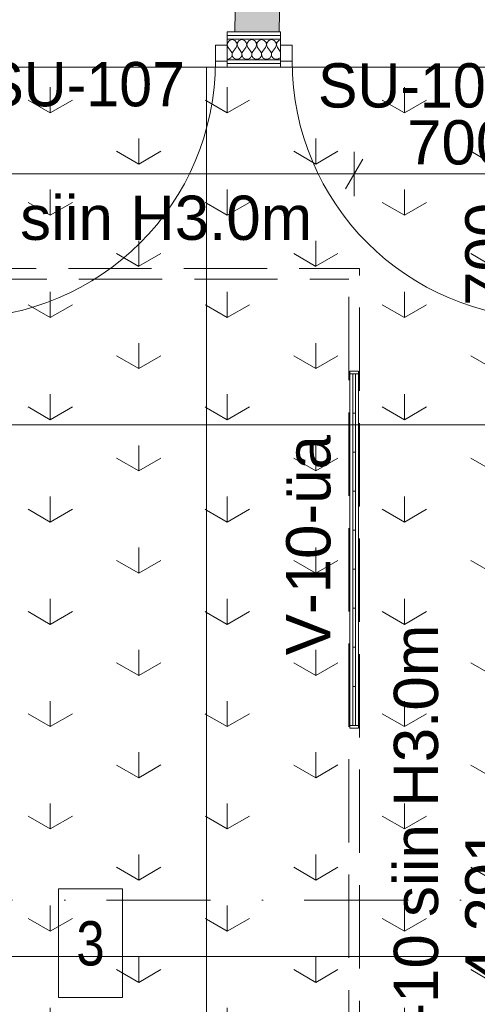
# Model space of a CAD drawing. Header units: millimetres. Extents: x -2532 to 181134, y -4151 to 53885.
# Tile 130 of 165: x 20897 to 22448, y 10492 to 13826. Entities that reach past the tile are written whole.
import ezdxf
from ezdxf.enums import TextEntityAlignment as Align

# ---------------------------------------------------------------- set-up
doc = ezdxf.new("R2010")
doc.units = ezdxf.units.MM
doc.header["$MEASUREMENT"] = 0
for name, pattern in [('Dot & Dashed', [670.277762, 352.777767, -176.388884, 0, -141.111112]), ('Hidden Line', [391.222223, 282.222223, -109]), ('Wipeout_Contour', [1000, 0, -1000])]:
    doc.linetypes.add(name, pattern=pattern)
for name, color, linetype in [('AR - Seinad SS.ol', 7, 'Continuous'), ('AR - Teljed', 7, 'Continuous'), ('AR - Vahelaed', 7, 'Continuous'), ('New_AR - Seinad SS 2', 7, 'Continuous'), ('New_AR - Vahelaed', 7, 'Continuous'), ('New_ARCHICAD Door Markers', 7, 'Continuous'), ('New_SA - ripplaed', 7, 'Continuous'), ('SA - tähistused - valgustus', 7, 'Continuous'), ('SA - valgustid', 7, 'Continuous')]:
    doc.layers.add(name, color=color, linetype=linetype)
for name, color, linetype, lineweight in [('AR - Seinad SS.ol_Pen_No__221', 252, 'Continuous', 13), ('AR - Teljed_Pen_No__4', 8, 'Continuous', 13), ('AR - Vahelaed_Pen_No__221', 252, 'Continuous', 13), ('Märkused - Muinsuskaitselised väärtused_Pen_No__20', 1, 'Continuous', 13), ('New_AR - Seinad SS 2_Pen_No__207', 5, 'Continuous', 13), ('New_AR - Vahelaed_Pen_No__207', 5, 'Continuous', 13), ('New_ARCHICAD Door Markers_Pen_No__7', 7, 'Continuous', 13), ('New_ARCHICAD Doors_Pen_No__207', 5, 'Continuous', 13), ('New_SA - ripplaed_Pen_No__207', 5, 'Continuous', 9), ('SA - tähistused - valgustus_Pen_No__105', 30, 'Continuous', 5), ('SA - valgustid_Pen_No__105', 30, 'Continuous', 5)]:
    doc.layers.add(name, color=color, linetype=linetype, lineweight=lineweight)
doc.styles.add('GENERATED_STYLE_1', font='txt')
doc.styles.add('GENERATED_STYLE_3', font='txt')
doc.styles.add('GENERATED_STYLE_4', font='txt')
doc.dimstyles.new('GENERATED_STYLE__1', dxfattribs={"dimtxt": 150, "dimasz": 76, "dimexe": 0.18, "dimexo": 0.0625, "dimgap": 0.09, "dimtad": 1, "dimdec": 0, "dimzin": 0, "dimdsep": 46, "dimtxsty": 'GENERATED_STYLE_3', "dimblk": 'ARROWHEAD_2', "dimblk1": 'ARROWHEAD_2', "dimblk2": 'ARROWHEAD_2', "dimcen": 0.09, "dimse1": 1, "dimse2": 1, "dimclrd": 256, "dimclre": 256, "dimclrt": 256, "dimadec": 0, "dimazin": 0, "dimtfac": 1, "dimtdec": 4, "dimtmove": 0, "dimatfit": 3, "dimfxl": 0, "dimtolj": 1, "dimtzin": 0, "dimarcsym": 0})
doc.dimstyles.new('GENERATED_STYLE__2', dxfattribs={"dimtxt": 150, "dimasz": 76, "dimexe": 0.18, "dimexo": 0.0625, "dimgap": 0.09, "dimtad": 1, "dimtih": 1, "dimtoh": 1, "dimdec": 0, "dimzin": 0, "dimdsep": 46, "dimtxsty": 'GENERATED_STYLE_3', "dimblk": 'ARROWHEAD_2', "dimblk1": 'ARROWHEAD_2', "dimblk2": 'ARROWHEAD_2', "dimcen": 0.09, "dimse1": 1, "dimse2": 1, "dimclrd": 256, "dimclre": 256, "dimclrt": 256, "dimadec": 0, "dimazin": 0, "dimtfac": 1, "dimtdec": 4, "dimtmove": 0, "dimatfit": 3, "dimfxl": 0, "dimtolj": 1, "dimtzin": 0, "dimarcsym": 0})
doc.dimstyles.new('GENERATED_STYLE__3', dxfattribs={"dimtxt": 150, "dimasz": 76, "dimexe": 0.18, "dimexo": 0.0625, "dimgap": 0.09, "dimtad": 1, "dimdec": 0, "dimzin": 0, "dimdsep": 46, "dimtxsty": 'GENERATED_STYLE_3', "dimblk": 'ARROWHEAD_2', "dimblk1": 'ARROWHEAD_2', "dimblk2": 'ARROWHEAD_2', "dimcen": 0.09, "dimse1": 1, "dimse2": 1, "dimclrd": 256, "dimclre": 256, "dimclrt": 256, "dimadec": 0, "dimazin": 0, "dimtfac": 1, "dimtdec": 4, "dimtmove": 2, "dimatfit": 3, "dimfxl": 0, "dimtolj": 1, "dimtzin": 0, "dimarcsym": 0})
pattern_1 = [(90, (0, 0), (-600, 0), [86.6025, -259.808]), (90, (300, 173.2), (-600, 0), [86.6025, -259.808]), (30, (0, 0), (-300, 519.615), [86.6025, -259.808]), (30, (0, 346.4), (-300, 519.615), [86.6025, -259.808]), (150, (0, 0), (300, 519.615), [86.6025, -259.808]), (150, (0, 346.4), (300, 519.615), [86.6025, -259.808])]
pattern_2 = [(0, (0, 0), (0, 75), [0, -75])]

# ---------------------------------------------------------------- blocks, each defined once
blk = doc.blocks.new('Slab_5_1', base_point=(1193.5, 7176.6))
at = {"layer": 'AR - Vahelaed_Pen_No__221', "linetype": 'Continuous', "flags": 128}
blk.add_lwpolyline([(29031.7, 10599.5), (25849.8, 10605.8), (25847.9, 10598.2), (25816.9, 7795.1), (18158.1, 7767.4), (18215.1, 13667.6), (22730.4, 13665.2), (22730.2, 10653.8), (24528.2, 10653.8), (24530.9, 10857.8), (22930.1, 10857.8), (22930.2, 12697.8), (22890.2, 12697.8), (22890.2, 13670.2), (24567.5, 13669.9), (24625.6, 18129.2), (21879.6, 18124), (18998.5, 18124.9), (19003.6, 18431.2), (18951.8, 18943.2, 0.465374), (15778.2, 21156.9, 0.331533), (13823.4, 18922.3)], format="xyb", dxfattribs=at)
blk = doc.blocks.new('Slab_76_1', base_point=(18158.1, 7767.4))
at = {"layer": 'New_AR - Vahelaed_Pen_No__207', "linetype": 'Continuous', "flags": 128}
blk.add_lwpolyline([(18158.1, 7767.4), (18215.1, 13667.6), (22730.4, 13665.2), (22730.2, 10653.8), (24550.2, 10653.8), (24549.4, 10598.2), (25847.9, 10598.2), (25816.9, 7795.1)], close=True, dxfattribs=at)
blk = doc.blocks.new('Slab_78_1', base_point=(21530.2, 8853.8))
at = {"layer": 'New_SA - ripplaed_Pen_No__207', "linetype": 'Continuous'}
h = blk.add_hatch(dxfattribs=at)
h.set_pattern_fill('Grass_0001', color=256, style=0, pattern_type=2)
h.set_pattern_definition(pattern_1)
h.paths.add_polyline_path([(21530.2, 8853.8), (22730.2, 8853.8), (22730.2, 10653.8), (21530.2, 10653.8)])
at = {"layer": 'New_SA - ripplaed_Pen_No__207', "linetype": 'Continuous', "flags": 128}
blk.add_lwpolyline([(21530.2, 8853.8), (22730.2, 8853.8), (22730.2, 10653.8), (21530.2, 10653.8)], close=True, dxfattribs=at)
blk = doc.blocks.new('Slab_80_1', base_point=(20330.2, 8853.8))
at = {"layer": 'New_SA - ripplaed_Pen_No__207', "linetype": 'Continuous'}
h = blk.add_hatch(dxfattribs=at)
h.set_pattern_fill('Grass_0001', color=256, style=0, pattern_type=2)
h.set_pattern_definition(pattern_1)
h.paths.add_polyline_path([(20330.2, 8853.8), (21530.2, 8853.8), (21530.2, 10653.8), (20330.2, 10653.8)])
at = {"layer": 'New_SA - ripplaed_Pen_No__207', "linetype": 'Continuous', "flags": 128}
blk.add_lwpolyline([(20330.2, 8853.8), (21530.2, 8853.8), (21530.2, 10653.8), (20330.2, 10653.8)], close=True, dxfattribs=at)
blk = doc.blocks.new('Slab_86_1', base_point=(21530.2, 10653.8))
at = {"layer": 'New_SA - ripplaed_Pen_No__207', "linetype": 'Continuous'}
h = blk.add_hatch(dxfattribs=at)
h.set_pattern_fill('Grass_0001', color=256, style=0, pattern_type=2)
h.set_pattern_definition(pattern_1)
h.paths.add_polyline_path([(21530.2, 10653.8), (22730.2, 10653.8), (22730.2, 12453.8), (21530.2, 12453.8)])
at = {"layer": 'New_SA - ripplaed_Pen_No__207', "linetype": 'Continuous', "flags": 128}
blk.add_lwpolyline([(21530.2, 10653.8), (22730.2, 10653.8), (22730.2, 12453.8), (21530.2, 12453.8)], close=True, dxfattribs=at)
blk = doc.blocks.new('Slab_87_1', base_point=(20330.2, 10653.8))
at = {"layer": 'New_SA - ripplaed_Pen_No__207', "linetype": 'Continuous'}
h = blk.add_hatch(dxfattribs=at)
h.set_pattern_fill('Grass_0001', color=256, style=0, pattern_type=2)
h.set_pattern_definition(pattern_1)
h.paths.add_polyline_path([(20330.2, 10653.8), (21530.2, 10653.8), (21530.2, 12453.8), (20330.2, 12453.8)])
at = {"layer": 'New_SA - ripplaed_Pen_No__207', "linetype": 'Continuous', "flags": 128}
blk.add_lwpolyline([(20330.2, 10653.8), (21530.2, 10653.8), (21530.2, 12453.8), (20330.2, 12453.8)], close=True, dxfattribs=at)
blk = doc.blocks.new('Slab_90_1', base_point=(21530.2, 12453.8))
at = {"layer": 'New_SA - ripplaed_Pen_No__207', "linetype": 'Continuous'}
h = blk.add_hatch(dxfattribs=at)
h.set_pattern_fill('Grass_0001', color=256, style=0, pattern_type=2)
h.set_pattern_definition(pattern_1)
h.paths.add_polyline_path([(21530.2, 12453.8), (22730.2, 12453.8), (22730.2, 13665.2), (21530.2, 13665.2)])
at = {"layer": 'New_SA - ripplaed_Pen_No__207', "linetype": 'Continuous', "flags": 128}
blk.add_lwpolyline([(21530.2, 12453.8), (22730.2, 12453.8), (22730.2, 13665.2), (21530.2, 13665.2)], close=True, dxfattribs=at)
blk = doc.blocks.new('Slab_91_1', base_point=(20330.2, 12453.8))
at = {"layer": 'New_SA - ripplaed_Pen_No__207', "linetype": 'Continuous'}
h = blk.add_hatch(dxfattribs=at)
h.set_pattern_fill('Grass_0001', color=256, style=0, pattern_type=2)
h.set_pattern_definition(pattern_1)
h.paths.add_polyline_path([(20330.2, 12453.8), (21530.2, 12453.8), (21530.2, 13665.2), (20330.2, 13665.2)])
at = {"layer": 'New_SA - ripplaed_Pen_No__207', "linetype": 'Continuous', "flags": 128}
blk.add_lwpolyline([(20330.2, 12453.8), (21530.2, 12453.8), (21530.2, 13665.2), (20330.2, 13665.2)], close=True, dxfattribs=at)
blk = doc.blocks.new('Wall_175_1', base_point=(21625.7, 13767.8))
at = {"layer": 'AR - Seinad SS.ol_Pen_No__221', "linetype": 'Continuous'}
blk.add_hatch(color=256, dxfattribs=at).paths.add_polyline_path([(21775.7, 13766.1), (21786.2, 14706.8), (21636.2, 14708.5), (21625.7, 13767.8)])
at = {"layer": 'AR - Seinad SS.ol_Pen_No__221', "linetype": 'Continuous', "flags": 128}
for points in [[(21636.2, 14708.5), (21625.7, 13767.8)], [(21775.7, 13766.1), (21786.2, 14706.8)], [(21625.7, 13767.8), (21775.7, 13766.1)]]:
    blk.add_lwpolyline(points, dxfattribs=at)
blk = doc.blocks.new('Standard grid marker')
at = {"layer": 'AR - Teljed_Pen_No__4', "linetype": 'Dot & Dashed'}
blk.add_line((1000, 0), (44867.9, 0), dxfattribs=at)
at = {"layer": 'AR - Teljed_Pen_No__4', "style": 'GENERATED_STYLE_1'}
for tag, p in [('AC_MarkerText_1_0', (-300, 14.3)), ('AC_MarkerText_1_1', (46167.9, 14.3))]:
    blk.add_attdef(tag, text='', height=250, dxfattribs=at).set_placement(p, align=Align.MIDDLE_CENTER)
blk = doc.blocks.new('Fluorescent Lamp 22')
at = {"layer": 'SA - valgustid_Pen_No__105', "linetype": 'Continuous'}
for p, q in [((1210, 30), (0, 30)), ((0, 30), (0, 0)), ((0, 0), (1210, 0)), ((10, 0), (10, 30)), ((10, 20), (1200, 20)), ((10, 10), (10, 20)), ((10, 20), (1200, 20)), ((10, 10), (1200, 10)), ((10, 10), (1200, 10)), ((142.2, 10), (142.2, 20)), ((274.4, 10), (274.4, 20)), ((406.7, 10), (406.7, 20)), ((538.9, 10), (538.9, 20)), ((671.1, 10), (671.1, 20)), ((803.3, 10), (803.3, 20)), ((935.6, 10), (935.6, 20)), ((1067.8, 10), (1067.8, 20)), ((1200, 0), (1200, 30)), ((1200, 10), (1200, 20)), ((1210, 0), (1210, 30))]:
    blk.add_line(p, q, dxfattribs=at)
blk = doc.blocks.new('Beam_223_1', base_point=(19123.7, 12965.2))
at = {"layer": 'SA - valgustid_Pen_No__105', "linetype": 'Hidden Line'}
for p, q in [((19105.8, 12983.1), (22048.1, 12983.1)), ((19141.5, 12947.3), (22012.3, 12947.3))]:
    blk.add_line(p, q, dxfattribs=at)
blk = doc.blocks.new('Beam_225_1', base_point=(22030.2, 8674.7))
at = {"layer": 'SA - valgustid_Pen_No__105', "linetype": 'Hidden Line'}
for p, q in [((22048.1, 8656.8), (22048.1, 12983.1)), ((22012.3, 8692.6), (22012.3, 12947.3))]:
    blk.add_line(p, q, dxfattribs=at)
blk = doc.blocks.new('*D2147')
at = {"layer": 'SA - tähistused - valgustus_Pen_No__105', "linetype": 'Continuous'}
for p, q in [((19123.7, 13228.6), (19123.7, 13378.6)), ((22030.2, 13228.6), (22030.2, 13378.6)), ((19152.5, 13353.6), (19094.8, 13253.6)), ((22059.1, 13353.6), (22001.4, 13253.6)), ((19123.7, 13303.6), (22030.2, 13303.6))]:
    blk.add_line(p, q, dxfattribs=at)
at = {"layer": 'SA - tähistused - valgustus_Pen_No__105', "insert": (20320.5, 13333.6), "char_height": 150, "attachment_point": 7, "style": 'GENERATED_STYLE_3'}
blk.add_mtext('\\A1;{\\pql;\\fArial|b0|i0|c0|p34;2\xa0907}', dxfattribs=at)
blk = doc.blocks.new('ARROWHEAD_2')
at = {"linetype": 'Continuous'}
for p, q in [((-0.378, -0.655), (0.378, 0.655)), ((0, 0), (-1, 0))]:
    blk.add_line(p, q, dxfattribs=at)
blk = doc.blocks.new('*D2148')
at = {"layer": 'SA - tähistused - valgustus_Pen_No__105', "linetype": 'Continuous'}
for p, q in [((22030.2, 13228.6), (22030.2, 13378.6)), ((22730.2, 13228.6), (22730.2, 13378.6)), ((22059.1, 13353.6), (22001.4, 13253.6)), ((22701.4, 13253.6), (22759.1, 13353.6)), ((22030.2, 13303.6), (22730.2, 13303.6)), ((22730.2, 13303.6), (22779.1, 13303.6))]:
    blk.add_line(p, q, dxfattribs=at)
at = {"layer": 'SA - tähistused - valgustus_Pen_No__105', "insert": (22209.5, 13333.6), "char_height": 150, "attachment_point": 7, "style": 'GENERATED_STYLE_3'}
blk.add_mtext('\\A1;{\\pql;\\fArial|b0|i0|c0|p34;700}', dxfattribs=at)
blk = doc.blocks.new('*D2150')
at = {"layer": 'SA - tähistused - valgustus_Pen_No__105', "linetype": 'Continuous'}
for p, q in [((22538.8, 12994.1), (22638.8, 12936.3)), ((22663.8, 12965.2), (22513.8, 12965.2)), ((22588.8, 8674.7), (22588.8, 12965.2)), ((22538.8, 8703.5), (22638.8, 8645.8)), ((22663.8, 8674.7), (22513.8, 8674.7))]:
    blk.add_line(p, q, dxfattribs=at)
at = {"layer": 'SA - tähistused - valgustus_Pen_No__105', "char_height": 150, "attachment_point": 7, "rotation": 90, "style": 'GENERATED_STYLE_3'}
for s, insert in [('\\A1;{\\pql;\\fArial|b0|i0|c0|p34;700}', (22558.8, 12856.6)), ('\\A1;{\\pql;\\fArial|b0|i0|c0|p34;4\xa0291}', (22558.8, 10563.5))]:
    blk.add_mtext(s, dxfattribs=dict(at, insert=insert))
blk = doc.blocks.new('*D2151')
at = {"layer": 'SA - tähistused - valgustus_Pen_No__105', "linetype": 'Continuous'}
for p, q in [((22588.8, 13665.2), (22588.8, 13714.1)), ((22638.8, 13636.3), (22538.8, 13694.1)), ((22663.8, 13665.2), (22513.8, 13665.2)), ((22588.8, 12965.2), (22588.8, 13665.2)), ((22538.8, 12994.1), (22638.8, 12936.3)), ((22663.8, 12965.2), (22513.8, 12965.2))]:
    blk.add_line(p, q, dxfattribs=at)
blk = doc.blocks.new('Label_108_1', base_point=(21156.8, 13364.6))
at = {"layer": 'SA - tähistused - valgustus_Pen_No__105', "insert": (20397.7, 13230.3), "char_height": 150, "attachment_point": 1, "style": 'GENERATED_STYLE_3'}
blk.add_mtext('\\A1;{\\pql;\\pt0,105000;\\fArial|b0|i0|c0|p34;V-10 siin H3.0m\\fArial|b0|i0|c0|p34;\\A1{\\H.66x;\\S^  ;}\\fArial|b0|i0|c0|p34;\\fArial|b0|i0|c0|p34;\\A1{\\H.66x;\\S^  ;}\\fArial|b0|i0|c0|p34; \\fArial|b0|i0|c0|p34;\\fArial|b0|i0|c0|p34;\\fArial|b0|i0|c0|p34;\\fArial|b0|i0|c0|p34;\\fArial|b0|i0|c0|p34;\\fArial|b0|i0|c0|p34;\\fArial|b0|i0|c0|p34;\\fArial|b0|i0|c0|p34;\\fArial|b0|i0|c0|p34;\\fArial|b0|i0|c0|p34;\\fArial|b0|i0|c0|p34;\\fArial|b0|i0|c0|p34;\\fArial|b0|i0|c0|p34;\\fArial|b0|i0|c0|p34;\\fArial|b0|i0|c0|p34;\\fArial|b0|i0|c0|p34;\\fArial|b0|i0|c0|p34;\\fArial|b0|i0|c0|p34;\\fArial|b0|i0|c0|p34;\\fArial|b0|i0|c0|p34;\\fArial|b0|i0|c0|p34;\\fArial|b0|i0|c0|p34;\\fArial|b0|i0|c0|p34;\\fArial|b0|i0|c0|p34;\\fArial|b0|i0|c0|p34;\\fArial|b0|i0|c0|p34;\\fArial|b0|i0|c0|p34;\\fArial|b0|i0|c0|p34;\\fArial|b0|i0|c0|p34;\\fArial|b0|i0|c0|p34;\\fArial|b0|i0|c0|p34;\\fArial|b0|i0|c0|p34;\\fArial|b0|i0|c0|p34;\\fArial|b0|i0|c0|p34;\\fArial|b0|i0|c0|p34;\\fArial|b0|i0|c0|p34;\\fArial|b0|i0|c0|p34;\\fArial|b0|i0|c0|p34;\\fArial|b0|i0|c0|p34;\\fArial|b0|i0|c0|p34;\\fArial|b0|i0|c0|p34;\\fArial|b0|i0|c0|p34;\\fArial|b0|i0|c0|p34;}', dxfattribs=at)
blk = doc.blocks.new('Label_111_1', base_point=(22030.2, 11045.8))
at = {"layer": 'SA - tähistused - valgustus_Pen_No__105', "insert": (22164.5, 10286.7), "char_height": 150, "attachment_point": 1, "rotation": 90, "style": 'GENERATED_STYLE_3'}
blk.add_mtext('\\A1;{\\pql;\\pt0,105000;\\fArial|b0|i0|c0|p34;V-10 siin H3.0m\\fArial|b0|i0|c0|p34;\\A1{\\H.66x;\\S^  ;}\\fArial|b0|i0|c0|p34;\\fArial|b0|i0|c0|p34;\\A1{\\H.66x;\\S^  ;}\\fArial|b0|i0|c0|p34; \\fArial|b0|i0|c0|p34;\\fArial|b0|i0|c0|p34;\\fArial|b0|i0|c0|p34;\\fArial|b0|i0|c0|p34;\\fArial|b0|i0|c0|p34;\\fArial|b0|i0|c0|p34;\\fArial|b0|i0|c0|p34;\\fArial|b0|i0|c0|p34;\\fArial|b0|i0|c0|p34;\\fArial|b0|i0|c0|p34;\\fArial|b0|i0|c0|p34;\\fArial|b0|i0|c0|p34;\\fArial|b0|i0|c0|p34;\\fArial|b0|i0|c0|p34;\\fArial|b0|i0|c0|p34;\\fArial|b0|i0|c0|p34;\\fArial|b0|i0|c0|p34;\\fArial|b0|i0|c0|p34;\\fArial|b0|i0|c0|p34;\\fArial|b0|i0|c0|p34;\\fArial|b0|i0|c0|p34;\\fArial|b0|i0|c0|p34;\\fArial|b0|i0|c0|p34;\\fArial|b0|i0|c0|p34;\\fArial|b0|i0|c0|p34;\\fArial|b0|i0|c0|p34;\\fArial|b0|i0|c0|p34;\\fArial|b0|i0|c0|p34;\\fArial|b0|i0|c0|p34;\\fArial|b0|i0|c0|p34;\\fArial|b0|i0|c0|p34;\\fArial|b0|i0|c0|p34;\\fArial|b0|i0|c0|p34;\\fArial|b0|i0|c0|p34;\\fArial|b0|i0|c0|p34;\\fArial|b0|i0|c0|p34;\\fArial|b0|i0|c0|p34;\\fArial|b0|i0|c0|p34;\\fArial|b0|i0|c0|p34;\\fArial|b0|i0|c0|p34;\\fArial|b0|i0|c0|p34;\\fArial|b0|i0|c0|p34;\\fArial|b0|i0|c0|p34;}', dxfattribs=at)
blk = doc.blocks.new('Label_360_1', base_point=(21665.5, 12067.3))
at = {"layer": 'SA - tähistused - valgustus_Pen_No__105', "insert": (21799.8, 11673.7), "char_height": 150, "attachment_point": 1, "rotation": 90, "style": 'GENERATED_STYLE_3'}
blk.add_mtext('\\A1;{\\pql;\\pt0,105000;\\fArial|b0|i0|c0|p34;V-10-üa\\fArial|b0|i0|c0|p34;\\A1{\\H.66x;\\S^  ;}\\fArial|b0|i0|c0|p34;\\fArial|b0|i0|c0|p34;\\A1{\\H.66x;\\S^  ;}\\fArial|b0|i0|c0|p34; \\fArial|b0|i0|c0|p34;\\fArial|b0|i0|c0|p34;\\fArial|b0|i0|c0|p34;\\fArial|b0|i0|c0|p34;\\fArial|b0|i0|c0|p34;\\fArial|b0|i0|c0|p34;\\fArial|b0|i0|c0|p34;\\fArial|b0|i0|c0|p34;\\fArial|b0|i0|c0|p34;\\fArial|b0|i0|c0|p34;\\fArial|b0|i0|c0|p34;\\fArial|b0|i0|c0|p34;\\fArial|b0|i0|c0|p34;\\fArial|b0|i0|c0|p34;\\fArial|b0|i0|c0|p34;\\fArial|b0|i0|c0|p34;\\fArial|b0|i0|c0|p34;\\fArial|b0|i0|c0|p34;\\fArial|b0|i0|c0|p34;\\fArial|b0|i0|c0|p34;\\fArial|b0|i0|c0|p34;\\fArial|b0|i0|c0|p34;\\fArial|b0|i0|c0|p34;\\fArial|b0|i0|c0|p34;\\fArial|b0|i0|c0|p34;\\fArial|b0|i0|c0|p34;\\fArial|b0|i0|c0|p34;\\fArial|b0|i0|c0|p34;\\fArial|b0|i0|c0|p34;\\fArial|b0|i0|c0|p34;\\fArial|b0|i0|c0|p34;\\fArial|b0|i0|c0|p34;\\fArial|b0|i0|c0|p34;\\fArial|b0|i0|c0|p34;\\fArial|b0|i0|c0|p34;\\fArial|b0|i0|c0|p34;\\fArial|b0|i0|c0|p34;\\fArial|b0|i0|c0|p34;\\fArial|b0|i0|c0|p34;\\fArial|b0|i0|c0|p34;\\fArial|b0|i0|c0|p34;\\fArial|b0|i0|c0|p34;\\fArial|b0|i0|c0|p34;}', dxfattribs=at)
blk = doc.blocks.new('*X2791')
at = {"layer": 'New_AR - Seinad SS 2_Pen_No__207', "linetype": 'Continuous'}
for p, q in [((21601.8, 13749.3), (21600.1, 13740.4)), ((21600.1, 13740.4), (21603.3, 13731.9)), ((21607.9, 13756), (21601.8, 13749.3)), ((21616.7, 13758.5), (21607.9, 13756)), ((21625.4, 13756), (21616.7, 13758.5)), ((21631.6, 13749.3), (21625.4, 13756)), ((21630, 13731.9), (21633.3, 13740.4)), ((21633.3, 13740.4), (21631.6, 13749.3)), ((21635.1, 13749.3), (21633.4, 13740.4)), ((21633.4, 13740.4), (21636.7, 13731.9)), ((21641.2, 13756), (21635.1, 13749.3)), ((21650, 13758.5), (21641.2, 13756)), ((21658.8, 13756), (21650, 13758.5)), ((21664.9, 13749.3), (21658.8, 13756)), ((21663.3, 13731.9), (21666.6, 13740.4)), ((21666.6, 13740.4), (21664.9, 13749.3)), ((21668.4, 13749.3), (21666.7, 13740.4)), ((21666.7, 13740.4), (21670, 13731.9)), ((21674.6, 13756), (21668.4, 13749.3)), ((21683.3, 13758.5), (21674.6, 13756)), ((21692.1, 13756), (21683.3, 13758.5)), ((21698.2, 13749.3), (21692.1, 13756)), ((21696.7, 13731.9), (21699.9, 13740.4)), ((21699.9, 13740.4), (21698.2, 13749.3)), ((21701.8, 13749.3), (21700.1, 13740.4)), ((21700.1, 13740.4), (21703.3, 13731.9)), ((21707.9, 13756), (21701.8, 13749.3)), ((21716.7, 13758.5), (21707.9, 13756)), ((21725.4, 13756), (21716.7, 13758.5)), ((21731.6, 13749.3), (21725.4, 13756)), ((21730, 13731.9), (21733.3, 13740.4)), ((21733.3, 13740.4), (21731.6, 13749.3)), ((21735.1, 13749.3), (21733.4, 13740.4)), ((21733.4, 13740.4), (21736.7, 13731.9)), ((21741.2, 13756), (21735.1, 13749.3)), ((21750, 13758.5), (21741.2, 13756)), ((21758.8, 13756), (21750, 13758.5)), ((21764.9, 13749.3), (21758.8, 13756)), ((21763.3, 13731.9), (21766.6, 13740.4)), ((21766.6, 13740.4), (21764.9, 13749.3)), ((21768.4, 13749.3), (21766.7, 13740.4)), ((21766.7, 13740.4), (21770, 13731.9)), ((21774.6, 13756), (21768.4, 13749.3)), ((21780.4, 13757.7), (21774.6, 13756)), ((21603.3, 13731.9), (21613.3, 13718.5)), ((21615.6, 13714.5), (21613.3, 13718.5)), ((21614.9, 13701.1), (21616.4, 13705.4)), ((21616.6, 13710), (21615.6, 13714.5)), ((21616.4, 13705.4), (21616.6, 13710)), ((21617.8, 13714.5), (21616.7, 13710)), ((21616.7, 13710), (21617, 13705.4)), ((21617, 13705.4), (21618.4, 13701.1)), ((21620, 13718.5), (21617.8, 13714.5)), ((21630, 13731.9), (21620, 13718.5)), ((21636.7, 13731.9), (21646.7, 13718.5)), ((21648.9, 13714.5), (21646.7, 13718.5)), ((21648.2, 13701.1), (21649.7, 13705.4)), ((21649.9, 13710), (21648.9, 13714.5)), ((21649.7, 13705.4), (21649.9, 13710)), ((21651.1, 13714.5), (21650.1, 13710)), ((21650.1, 13710), (21650.3, 13705.4)), ((21650.3, 13705.4), (21651.8, 13701.1)), ((21653.3, 13718.5), (21651.1, 13714.5)), ((21663.3, 13731.9), (21653.3, 13718.5)), ((21670, 13731.9), (21680, 13718.5)), ((21682.2, 13714.5), (21680, 13718.5)), ((21681.6, 13701.1), (21683, 13705.4)), ((21683.3, 13710), (21682.2, 13714.5)), ((21683, 13705.4), (21683.3, 13710)), ((21684.4, 13714.5), (21683.4, 13710)), ((21683.4, 13710), (21683.6, 13705.4)), ((21683.6, 13705.4), (21685.1, 13701.1)), ((21686.7, 13718.5), (21684.4, 13714.5)), ((21696.7, 13731.9), (21686.7, 13718.5)), ((21703.3, 13731.9), (21713.3, 13718.5)), ((21715.6, 13714.5), (21713.3, 13718.5)), ((21714.9, 13701.1), (21716.4, 13705.4)), ((21716.6, 13710), (21715.6, 13714.5)), ((21716.4, 13705.4), (21716.6, 13710)), ((21717.8, 13714.5), (21716.7, 13710)), ((21716.7, 13710), (21717, 13705.4)), ((21717, 13705.4), (21718.4, 13701.1)), ((21720, 13718.5), (21717.8, 13714.5)), ((21730, 13731.9), (21720, 13718.5)), ((21736.7, 13731.9), (21746.7, 13718.5)), ((21748.9, 13714.5), (21746.7, 13718.5)), ((21748.2, 13701.1), (21749.7, 13705.4)), ((21749.9, 13710), (21748.9, 13714.5)), ((21749.7, 13705.4), (21749.9, 13710)), ((21751.1, 13714.5), (21750.1, 13710)), ((21750.1, 13710), (21750.3, 13705.4)), ((21750.3, 13705.4), (21751.8, 13701.1)), ((21753.3, 13718.5), (21751.1, 13714.5)), ((21763.3, 13731.9), (21753.3, 13718.5)), ((21770, 13731.9), (21780, 13718.5)), ((21780.4, 13717.8), (21780, 13718.5)), ((21600, 13691.9), (21604.6, 13692.5)), ((21600, 13691.9), (21600, 13691.9)), ((21604.6, 13692.5), (21608.8, 13694.3)), ((21608.8, 13694.3), (21612.3, 13697.3)), ((21612.3, 13697.3), (21614.9, 13701.1)), ((21618.4, 13701.1), (21621, 13697.3)), ((21621, 13697.3), (21624.6, 13694.3)), ((21624.6, 13694.3), (21628.8, 13692.5)), ((21628.8, 13692.5), (21633.3, 13691.9)), ((21633.3, 13691.9), (21637.9, 13692.5)), ((21637.9, 13692.5), (21642.1, 13694.3)), ((21642.1, 13694.3), (21645.6, 13697.3)), ((21645.6, 13697.3), (21648.2, 13701.1)), ((21651.8, 13701.1), (21654.4, 13697.3)), ((21654.4, 13697.3), (21657.9, 13694.3)), ((21657.9, 13694.3), (21662.1, 13692.5)), ((21662.1, 13692.5), (21666.7, 13691.9)), ((21666.7, 13691.9), (21671.2, 13692.5)), ((21671.2, 13692.5), (21675.4, 13694.3)), ((21675.4, 13694.3), (21679, 13697.3)), ((21679, 13697.3), (21681.6, 13701.1)), ((21685.1, 13701.1), (21687.7, 13697.3)), ((21687.7, 13697.3), (21691.2, 13694.3)), ((21691.2, 13694.3), (21695.4, 13692.5)), ((21695.4, 13692.5), (21700, 13691.9)), ((21700, 13691.9), (21704.6, 13692.5)), ((21704.6, 13692.5), (21708.8, 13694.3)), ((21708.8, 13694.3), (21712.3, 13697.3)), ((21712.3, 13697.3), (21714.9, 13701.1)), ((21718.4, 13701.1), (21721, 13697.3)), ((21721, 13697.3), (21724.6, 13694.3)), ((21724.6, 13694.3), (21728.8, 13692.5)), ((21728.8, 13692.5), (21733.3, 13691.9)), ((21733.3, 13691.9), (21737.9, 13692.5)), ((21737.9, 13692.5), (21742.1, 13694.3)), ((21742.1, 13694.3), (21745.6, 13697.3)), ((21745.6, 13697.3), (21748.2, 13701.1)), ((21751.8, 13701.1), (21754.4, 13697.3)), ((21754.4, 13697.3), (21757.9, 13694.3)), ((21757.9, 13694.3), (21762.1, 13692.5)), ((21762.1, 13692.5), (21766.7, 13691.9)), ((21766.7, 13691.9), (21771.2, 13692.5)), ((21771.2, 13692.5), (21775.4, 13694.3)), ((21775.4, 13694.3), (21779, 13697.3)), ((21779, 13697.3), (21780.4, 13699.3))]:
    blk.add_line(p, q, dxfattribs=at)
blk = doc.blocks.new('D Marker 22[64]_1', base_point=(21125, 13785.2))
at = {"layer": 'New_ARCHICAD Door Markers_Pen_No__7', "style": 'GENERATED_STYLE_1'}
blk.add_attdef('AC_WIDO_ID', text='', height=150, dxfattribs=at).set_placement((20777.3, 13487.7), align=Align.BOTTOM_LEFT)
blk = doc.blocks.new('Door 22[67]_1')
at = {"layer": 'New_ARCHICAD Doors_Pen_No__207', "linetype": 'Continuous'}
for p, q in [((20650, 13772.7), (20650, 13785.2)), ((20650, 13760.2), (20650, 13772.7)), ((21600, 13772.7), (21600, 13785.2)), ((21600, 13760.2), (21600, 13772.7)), ((20650, 13739.2), (20650, 13760.2)), ((20690, 13739.2), (20650, 13739.2)), ((20650, 13739.2), (20650, 13685.2)), ((20650, 13690.2), (20650, 13739.2)), ((20650, 13690.2), (20650, 13739.2)), ((20690, 13685.2), (20690, 13739.2)), ((21600, 13739.2), (21560, 13739.2)), ((21560, 13739.2), (21560, 13685.2)), ((21600, 13739.2), (21600, 13760.2)), ((21600, 13685.2), (21600, 13739.2)), ((21600, 13690.2), (21600, 13739.2)), ((21600, 13690.2), (21600, 13739.2)), ((20650, 13685.2), (20650, 13690.2)), ((20650, 13685.2), (20650, 13690.2)), ((20650, 13685.2), (20690, 13685.2)), ((20650, 13677.7), (20650, 13685.2)), ((20650, 13665.2), (20650, 13677.7)), ((20690, 13685.2), (20690, 12815.2)), ((21560, 13685.2), (21600, 13685.2)), ((21600, 13685.2), (21600, 13690.2)), ((21600, 13685.2), (21600, 13690.2)), ((21600, 13677.7), (21600, 13685.2)), ((21600, 13665.2), (21600, 13677.7))]:
    blk.add_line(p, q, dxfattribs=at)
blk.add_arc((20690, 13685.2), 870, 270, 0, dxfattribs=at)
at = {"layer": 'New_ARCHICAD Door Markers'}
ref = blk.add_blockref('D Marker 22[64]_1', (21125, 13785.2), dxfattribs=at)
ref.add_attrib('AC_WIDO_ID', 'SU-107', dxfattribs={"layer": 'New_ARCHICAD Door Markers_Pen_No__7', "color": 7, "height": 150, "style": 'GENERATED_STYLE_1'}).set_placement((20777.3, 13487.7), align=Align.BOTTOM_LEFT)
blk = doc.blocks.new('D Marker 22[65]_1', base_point=(22255.4, 13785.2))
at = {"layer": 'New_ARCHICAD Door Markers_Pen_No__7', "style": 'GENERATED_STYLE_1'}
blk.add_attdef('AC_WIDO_ID', text='', height=150, dxfattribs=at).set_placement((21907.7, 13483.5), align=Align.BOTTOM_LEFT)
blk = doc.blocks.new('Door 22[68]_1')
at = {"layer": 'New_ARCHICAD Doors_Pen_No__207', "linetype": 'Continuous'}
for p, q in [((21780.4, 13772.7), (21780.4, 13785.2)), ((21780.4, 13760.2), (21780.4, 13772.7)), ((22730.4, 13772.7), (22730.4, 13785.2)), ((22730.4, 13760.2), (22730.4, 13772.7)), ((21780.4, 13739.2), (21780.4, 13760.2)), ((21780.4, 13739.2), (21820.4, 13739.2)), ((21780.4, 13685.2), (21780.4, 13739.2)), ((21780.4, 13690.2), (21780.4, 13739.2)), ((21780.4, 13690.2), (21780.4, 13739.2)), ((21820.4, 13739.2), (21820.4, 13685.2)), ((22690.4, 13685.2), (22690.4, 13739.2)), ((22690.4, 13739.2), (22730.4, 13739.2)), ((22730.4, 13739.2), (22730.4, 13760.2)), ((22730.4, 13739.2), (22730.4, 13685.2)), ((22730.4, 13690.2), (22730.4, 13739.2)), ((22730.4, 13690.2), (22730.4, 13739.2)), ((21780.4, 13685.2), (21780.4, 13690.2)), ((21780.4, 13685.2), (21780.4, 13690.2)), ((21820.4, 13685.2), (21780.4, 13685.2)), ((21780.4, 13677.7), (21780.4, 13685.2)), ((21780.4, 13665.2), (21780.4, 13677.7)), ((22730.4, 13685.2), (22690.4, 13685.2)), ((22690.4, 13685.2), (22690.4, 12815.2)), ((22730.4, 13685.2), (22730.4, 13690.2)), ((22730.4, 13685.2), (22730.4, 13690.2)), ((22730.4, 13677.7), (22730.4, 13685.2)), ((22730.4, 13665.2), (22730.4, 13677.7))]:
    blk.add_line(p, q, dxfattribs=at)
blk.add_arc((22690.4, 13685.2), 870, 180, 270, dxfattribs=at)
at = {"layer": 'New_ARCHICAD Door Markers'}
ref = blk.add_blockref('D Marker 22[65]_1', (22255.4, 13785.2), dxfattribs=at)
ref.add_attrib('AC_WIDO_ID', 'SU-108', dxfattribs={"layer": 'New_ARCHICAD Door Markers_Pen_No__7', "color": 7, "height": 150, "style": 'GENERATED_STYLE_1'}).set_placement((21907.7, 13483.5), align=Align.BOTTOM_LEFT)
blk = doc.blocks.new('Wall_379_1', base_point=(19914.6, 13665.2))
at = {"linetype": 'Wipeout_Contour', "ltscale": 102787.179613}
blk.add_wipeout([(21600, 13772.7), (21780.4, 13772.7), (21780.4, 13785.2), (21600, 13785.2)], dxfattribs=at).dxf.layer = 'New_AR - Seinad SS 2'
at = {"layer": 'New_AR - Seinad SS 2_Pen_No__207', "linetype": 'Continuous'}
h = blk.add_hatch(dxfattribs=at)
h.set_pattern_fill('Gypsum_0001', color=256, style=0, pattern_type=2)
h.set_pattern_definition(pattern_2)
h.paths.add_polyline_path([(21600, 13772.7), (21780.4, 13772.7), (21780.4, 13785.2), (21600, 13785.2)])
at = {"linetype": 'Wipeout_Contour', "ltscale": 102760.377434}
blk.add_wipeout([(21600, 13760.2), (21780.4, 13760.2), (21780.4, 13772.7), (21600, 13772.7)], dxfattribs=at).dxf.layer = 'New_AR - Seinad SS 2'
at = {"layer": 'New_AR - Seinad SS 2_Pen_No__207', "linetype": 'Continuous'}
h = blk.add_hatch(dxfattribs=at)
h.set_pattern_fill('Gypsum_0001', color=256, style=0, pattern_type=2)
h.set_pattern_definition(pattern_2)
h.paths.add_polyline_path([(21600, 13760.2), (21780.4, 13760.2), (21780.4, 13772.7), (21600, 13772.7)])
at = {"layer": 'New_AR - Seinad SS 2_Pen_No__207', "linetype": 'Continuous', "flags": 128}
blk.add_lwpolyline([(21780.4, 13785.2), (21600, 13785.2)], dxfattribs=at)
at = {"linetype": 'Wipeout_Contour', "ltscale": 154023.33721}
blk.add_wipeout([(21600, 13760.2), (21600, 13739.2), (21600, 13690.2), (21780.4, 13690.2), (21780.4, 13739.2), (21780.4, 13760.2)], dxfattribs=at).dxf.layer = 'New_AR - Seinad SS 2'
at = {"layer": 'New_AR - Seinad SS 2_Pen_No__207', "linetype": 'Continuous'}
for p, q in [((21600, 13772.7), (21600, 13785.2)), ((21780.4, 13772.7), (21600, 13772.7)), ((21600, 13760.2), (21600, 13772.7)), ((21780.4, 13772.7), (21780.4, 13785.2)), ((21780.4, 13760.2), (21780.4, 13772.7)), ((21780.4, 13760.2), (21600, 13760.2)), ((21600, 13739.2), (21600, 13760.2)), ((21780.4, 13739.2), (21780.4, 13760.2))]:
    blk.add_line(p, q, dxfattribs=at)
at = {"layer": 'New_AR - Seinad SS 2'}
blk.add_blockref('*X2791', (0, 0), dxfattribs=at)
at = {"linetype": 'Wipeout_Contour', "ltscale": 153877.318379}
blk.add_wipeout([(21600, 13685.2), (21600, 13677.7), (21780.4, 13677.7), (21780.4, 13685.2), (21780.4, 13690.2), (21600, 13690.2)], dxfattribs=at).dxf.layer = 'New_AR - Seinad SS 2'
at = {"layer": 'New_AR - Seinad SS 2_Pen_No__207', "linetype": 'Continuous'}
h = blk.add_hatch(dxfattribs=at)
h.set_pattern_fill('Gypsum_0001', color=256, style=0, pattern_type=2)
h.set_pattern_definition(pattern_2)
h.paths.add_polyline_path([(21600, 13685.2), (21600, 13677.7), (21780.4, 13677.7), (21780.4, 13685.2), (21780.4, 13690.2), (21600, 13690.2)])
at = {"linetype": 'Wipeout_Contour', "ltscale": 102557.248548}
blk.add_wipeout([(21600, 13665.2), (21780.4, 13665.2), (21780.4, 13677.7), (21600, 13677.7)], dxfattribs=at).dxf.layer = 'New_AR - Seinad SS 2'
at = {"layer": 'New_AR - Seinad SS 2_Pen_No__207', "linetype": 'Continuous'}
h = blk.add_hatch(dxfattribs=at)
h.set_pattern_fill('Gypsum_0001', color=256, style=0, pattern_type=2)
h.set_pattern_definition(pattern_2)
h.paths.add_polyline_path([(21600, 13665.2), (21780.4, 13665.2), (21780.4, 13677.7), (21600, 13677.7)])
for p, q in [((21600, 13690.2), (21600, 13739.2)), ((21780.4, 13690.2), (21780.4, 13739.2)), ((21780.4, 13690.2), (21600, 13690.2)), ((21600, 13685.2), (21600, 13690.2)), ((21600, 13677.7), (21600, 13685.2)), ((21780.4, 13677.7), (21600, 13677.7)), ((21600, 13665.2), (21600, 13677.7)), ((21780.4, 13685.2), (21780.4, 13690.2)), ((21780.4, 13677.7), (21780.4, 13685.2)), ((21780.4, 13665.2), (21780.4, 13677.7))]:
    blk.add_line(p, q, dxfattribs=at)
at = {"layer": 'New_AR - Seinad SS 2_Pen_No__207', "linetype": 'Continuous', "flags": 128}
blk.add_lwpolyline([(21600, 13665.2), (21780.4, 13665.2)], dxfattribs=at)
at = {"layer": 'New_ARCHICAD Doors_Pen_No__207', "linetype": 'Continuous'}
for name in ['Door 22[67]_1', 'Door 22[68]_1']:
    blk.add_blockref(name, (0, 0), dxfattribs=at)

msp = doc.modelspace()

# ---------------------------------------------------------------- linework, layer by layer
at = {"layer": 'Märkused - Muinsuskaitselised väärtused_Pen_No__20', "linetype": 'Continuous', "flags": 128}
msp.add_lwpolyline([(21029, 10882.2), (21245, 10882.2), (21245, 10515.1), (21029, 10515.1)], close=True, dxfattribs=at)

# ---------------------------------------------------------------- block references
at = {"layer": 'AR - Seinad SS.ol'}
msp.add_blockref('Wall_175_1', (21625.7, 13767.8), dxfattribs=at)
at = {"layer": 'AR - Teljed', "linetype": 'Continuous', "zscale": 1000}
msp.add_blockref('Standard grid marker', (-1931.8, 10844.8), dxfattribs=at)
at = {"layer": 'AR - Vahelaed', "linetype": 'Continuous'}
msp.add_blockref('Slab_5_1', (1193.5, 7176.6), dxfattribs=at)
at = {"layer": 'New_AR - Vahelaed', "linetype": 'Continuous'}
msp.add_blockref('Slab_76_1', (18158.1, 7767.4), dxfattribs=at)
at = {"layer": 'New_SA - ripplaed', "linetype": 'Continuous'}
for name, p in [('Slab_91_1', (20330.2, 12453.8)), ('Slab_90_1', (21530.2, 12453.8)), ('Slab_87_1', (20330.2, 10653.8)), ('Slab_86_1', (21530.2, 10653.8)), ('Slab_80_1', (20330.2, 8853.8)), ('Slab_78_1', (21530.2, 8853.8))]:
    msp.add_blockref(name, p, dxfattribs=at)
at = {"layer": 'SA - tähistused - valgustus', "linetype": 'Continuous'}
for name, p in [('Label_108_1', (21156.8, 13364.6)), ('Label_360_1', (21665.5, 12067.3)), ('Label_111_1', (22030.2, 11045.8))]:
    msp.add_blockref(name, p, dxfattribs=at)
at = {"layer": 'SA - valgustid'}
for name, p in [('Beam_223_1', (19123.7, 12965.2)), ('Beam_225_1', (22030.2, 8674.7))]:
    msp.add_blockref(name, p, dxfattribs=at)
at = {"layer": 'SA - valgustid', "linetype": 'Continuous', "zscale": 1000, "rotation": 270}
msp.add_blockref('Fluorescent Lamp 22', (22015.2, 12636.2), dxfattribs=at)

# ---------------------------------------------------------------- texts
at = {"layer": 'Märkused - Muinsuskaitselised väärtused_Pen_No__20', "linetype": 'Continuous', "insert": (21137, 10621), "char_height": 150, "attachment_point": 8, "style": 'GENERATED_STYLE_4'}
msp.add_mtext('\\A1;{\\pqc;\\fArial Narrow|b0|i0|c0|p34;3}', dxfattribs=at)

# ---------------------------------------------------------------- dimensions: what is measured, and where the dimension line sits
at = {"layer": 'SA - tähistused - valgustus', "linetype": 'Continuous'}
for base, p1, p2, picture, middle in [((22030.2381, 13303.63), (19123.6513, 12965.1901), (22030.2381, 12965.1901), '*D2147', (20584.4882, 13408.63)), ((22730.2, 13303.6), (22030.2, 12965.2), (22730.2, 10653.8), '*D2148', (22385.3, 13408.6))]:
    dim = msp.add_linear_dim(base=base, p1=p1, p2=p2, dimstyle='GENERATED_STYLE__2', dxfattribs=at)
    dim.commit()
    dim.dimension.update_dxf_attribs({"geometry": picture, "text_midpoint": middle, "dimtype": 160})
for base, p1, p2, dimstyle, picture, middle in [((22588.8, 13665.2), (22030.2, 12965.2), (22730.4, 13665.2), 'GENERATED_STYLE__3', '*D2151', (22483.8, 13032.3)), ((22588.7777, 12965.1901), (22030.2381, 8674.6742), (22030.2381, 12965.1901), 'GENERATED_STYLE__1', '*D2150', (22483.7777, 10827.4756))]:
    dim = msp.add_linear_dim(base=base, p1=p1, p2=p2, angle=90, dimstyle=dimstyle, dxfattribs=at)
    dim.commit()
    dim.dimension.update_dxf_attribs({"geometry": picture, "text_midpoint": middle, "dimtype": 160, "text_rotation": 90})

# ---------------------------------------------------------------- next in the draw order: block references
at = {"layer": 'New_AR - Seinad SS 2'}
msp.add_blockref('Wall_379_1', (19914.6, 13665.2), dxfattribs=at)

doc.saveas('drawing.dxf')
